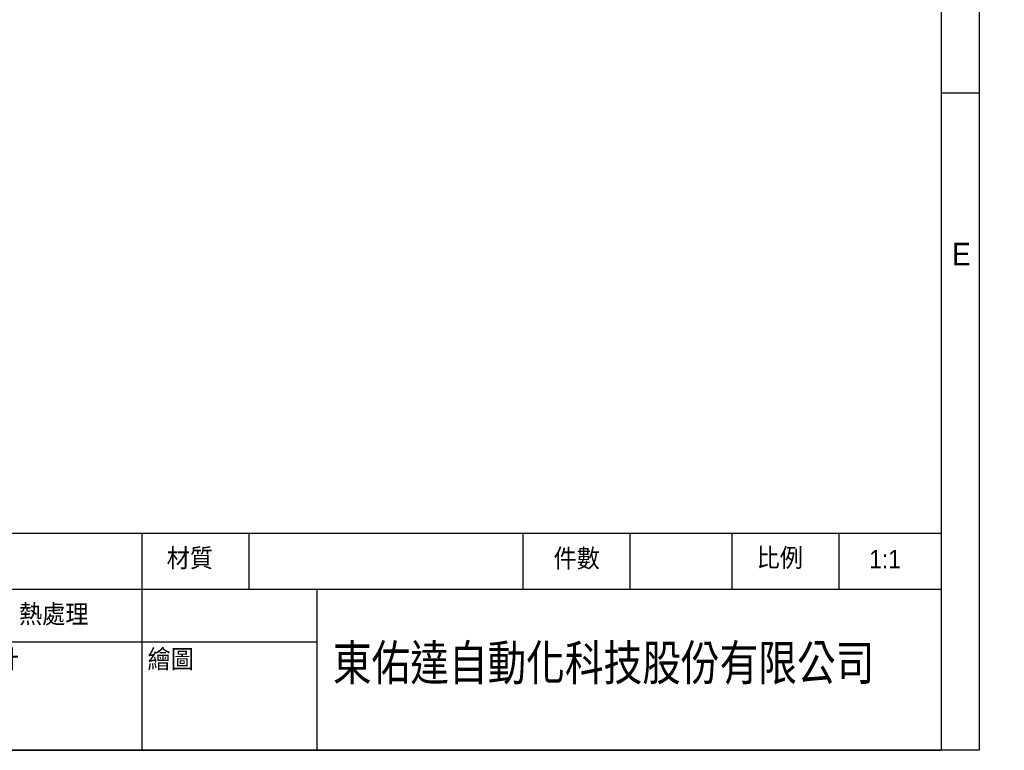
# Model space of a CAD drawing. Header units: millimetres. Extents: x 8 to 294, y 5 to 205.
# Tile 9 of 15: x 197 to 294, y 5 to 77. Entities that reach past the tile are written whole.
import ezdxf

# ---------------------------------------------------------------- set-up
doc = ezdxf.new("R2010")
doc.units = ezdxf.units.MM
for name, color, linetype in [('SLD-0', 7, 'Continuous'), ('圖框文字', 7, 'Continuous'), ('圖框線條', 7, 'Continuous')]:
    doc.layers.add(name, color=color, linetype=linetype)
doc.styles.add('SLDTEXTSTYLE0', font='GOTHIC.TTF', dxfattribs={"width": 0.913})
doc.styles.add('SLDTEXTSTYLE1', font='GOTHIC.TTF', dxfattribs={"width": 0.913, "bigfont": 'bigfont'})
doc.styles.add('SLDTEXTSTYLE2', font='arial.ttf', dxfattribs={"width": 0.8, "bigfont": 'bigfont'})

msp = doc.modelspace()

# ---------------------------------------------------------------- linework, layer by layer
at = {"layer": '圖框線條', "color": 133, "linetype": 'Continuous', "true_color": 0x71e1c5}
for p, q in [((291.90934, 205), (291.90934, 5)), ((288.178, 201.26866), (288.178, 5)), ((288.178, 69.92537), (291.90934, 69.92537)), ((7.68664, 26.42603), (288.178, 26.42603)), ((291.90934, 5), (7.68664, 5))]:
    msp.add_line(p, q, dxfattribs=at)
at = {"layer": '圖框線條', "color": 60, "linetype": 'Continuous', "true_color": 0xbfff00}
for p, q in [((209.25799, 20.89673), (209.25799, 26.42603)), ((219.82675, 20.89673), (219.82675, 26.42603)), ((246.87112, 20.89673), (246.87112, 26.42603)), ((257.43988, 20.89673), (257.43988, 26.42603)), ((267.52388, 20.89673), (267.52388, 26.42603)), ((278.09264, 20.89673), (278.09264, 26.42603)), ((7.68664, 20.89673), (288.178, 20.89673)), ((209.25799, 5), (209.25799, 20.89673)), ((226.53705, 5), (226.53705, 20.89673)), ((157.42082, 15.71302), (226.53705, 15.71302)), ((157.42082, 5), (288.178, 5))]:
    msp.add_line(p, q, dxfattribs=at)

# ---------------------------------------------------------------- texts
at = {"layer": 'SLD-0', "color": 3, "true_color": 0x00ff00, "insert": (289.26009, 55.11408), "char_height": 2.23881, "attachment_point": 1, "style": 'SLDTEXTSTYLE0'}
msp.add_mtext('E', dxfattribs=at)
at = {"layer": 'SLD-0', "color": 60, "true_color": 0xbfff00, "insert": (289.26009, 55.11408), "char_height": 2.23881, "attachment_point": 1, "style": 'SLDTEXTSTYLE0'}
msp.add_mtext('E', dxfattribs=at)
at = {"layer": '圖框文字', "char_height": 1.835626, "attachment_point": 1}
for s, insert, style in [('材質', (211.6817, 24.90229), 'SLDTEXTSTYLE1'), ('件數', (249.88594, 24.88125), 'SLDTEXTSTYLE1'), ('比例', (269.94542, 24.93733), 'SLDTEXTSTYLE1'), ('1:1', (281.06872, 24.7879), 'SLDTEXTSTYLE0'), ('熱處理', (197.09434, 19.37299), 'SLDTEXTSTYLE1'), ('設計', (192.51127, 14.93611), 'SLDTEXTSTYLE1'), ('繪圖', (209.79033, 14.93611), 'SLDTEXTSTYLE1')]:
    msp.add_mtext(s, dxfattribs=dict(at, insert=insert, style=style))
at = {"layer": '圖框文字', "color": 7, "insert": (228.09382, 15.39112), "char_height": 3.5, "attachment_point": 1, "style": 'SLDTEXTSTYLE2'}
msp.add_mtext('東佑達自動化科技股份有限公司', dxfattribs=at)

doc.saveas('drawing.dxf')
